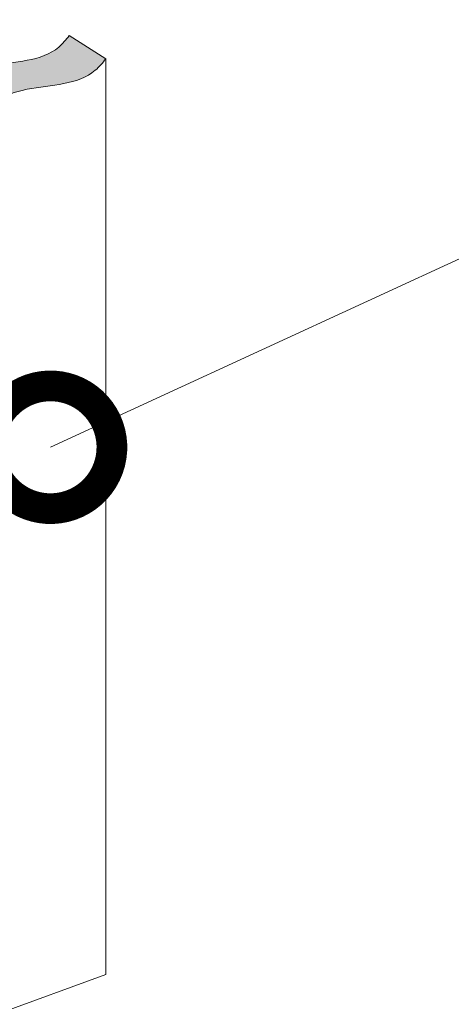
# Model space of a CAD drawing. Header units: millimetres. Extents: x 0 to 30, y 0 to 35.5.
# Tile 3 of 5: x 10.7 to 12.1, y 15.8 to 19. Entities that reach past the tile are written whole.
import ezdxf

# ---------------------------------------------------------------- set-up
doc = ezdxf.new("R2010")
doc.units = ezdxf.units.MM
doc.linetypes.add('DASHED2', pattern=[9.524999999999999, 6.35, -3.175])
for name, color, linetype, lineweight in [('CONSTRUPANEL', 170, 'Continuous', 20), ('hatch', 252, 'Continuous', 0), ('TEXTO', 7, 'DASHED2', 0)]:
    doc.layers.add(name, color=color, linetype=linetype, lineweight=lineweight)
doc.styles.add('Erika', font='techl___.ttf', dxfattribs={"height": 0.25})
doc.dimstyles.new('Erika', dxfattribs={"dimtxt": 0.25, "dimasz": 0.8, "dimexe": 0.5, "dimexo": 0.5, "dimgap": 0, "dimtad": 0, "dimlfac": 0.1, "dimzin": 1, "dimdsep": 46, "dimtxsty": 'Erika', "dimblk": 'DOTSMALL', "dimcen": 2.5, "dimse1": 1, "dimse2": 1, "dimclrd": 252, "dimclre": 252, "dimclrt": 256, "dimadec": 0, "dimazin": 0, "dimtfac": 1, "dimtmove": 0, "dimatfit": 3, "dimldrblk": 'DOTSMALL', "dimfxl": 1, "dimlwd": 0, "dimlwe": 0, "dimarcsym": 0})
pattern_1 = [(0, (-393.4120299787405, -2763.710795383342), (0.05624999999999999, 0.03247595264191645), [0.0375, -0.075]), (120, (-393.4120299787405, -2763.710795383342), (-0.05624999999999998, 0.03247595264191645), [0.03749999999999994, -0.07499999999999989]), (59.99999999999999, (-393.4120299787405, -2763.710795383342), (1.249000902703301e-17, 0.0649519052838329), [-0.075, 0.0375])]

# ---------------------------------------------------------------- blocks, each defined once
blk = doc.blocks.new('_DotSmall')
at = {"color": 0, "linetype": 'ByBlock', "const_width": 0.5}
blk.add_lwpolyline([(-0.0625, 0, 1), (0.0625, 0, 1)], format="xyb", close=True, dxfattribs=at)

msp = doc.modelspace()

# ---------------------------------------------------------------- hatches: boundary and pattern name
at = {"layer": 'hatch', "linetype": 'Continuous'}
h = msp.add_hatch(dxfattribs=at)
h.set_pattern_fill('HONEY', color=256, scale=0.3)
h.set_pattern_definition(pattern_1)
edge = h.paths.add_edge_path()
edge.add_spline(control_points=[(5.152912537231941, 20.98409083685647), (5.145949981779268, 21.01114310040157), (5.125341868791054, 21.09121371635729), (5.156963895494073, 21.21618297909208), (5.204585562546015, 21.36383977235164), (5.04645122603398, 21.58719056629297), (5.103887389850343, 21.95044223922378), (5.086732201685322, 22.34672115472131), (5.292809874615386, 22.65110770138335), (5.05990256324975, 23.08822675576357), (5.11842459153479, 23.5464714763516), (5.172790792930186, 23.89184064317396), (5.187093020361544, 23.98269761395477)], knot_values=[0, 0, 0, 0, 0.08278835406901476, 0.245041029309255, 0.3812774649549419, 0.5193559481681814, 1.007405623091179, 1.41851511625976, 1.706842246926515, 1.99947423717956, 2.774673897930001, 3.051408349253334, 3.051408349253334, 3.051408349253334, 3.051408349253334], degree=3, periodic=0)
edge.add_line((5.187093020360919, 23.98269761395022), (5.069565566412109, 24.05744857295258))
edge.add_spline(control_points=[(5.069565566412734, 24.05744857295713), (5.055263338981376, 23.96659160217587), (5.000897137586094, 23.62122243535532), (4.942375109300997, 23.16297771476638), (5.175282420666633, 22.72585866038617), (4.969204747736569, 22.42147211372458), (4.986359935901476, 22.02519319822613), (4.928923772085, 21.66194152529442), (5.087058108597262, 21.43859073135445), (5.03943644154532, 21.29093393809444), (5.007814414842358, 21.16596467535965), (5.028422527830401, 21.08589405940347), (5.035385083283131, 21.05884179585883)], knot_values=[0, 0, 0, 0, 0.2767344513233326, 1.051934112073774, 1.34456610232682, 1.632893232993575, 2.044002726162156, 2.532052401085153, 2.670130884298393, 2.80636731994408, 2.96861999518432, 3.051408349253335, 3.051408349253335, 3.051408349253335, 3.051408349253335], degree=3, periodic=0)
edge.add_line((5.035385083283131, 21.05884179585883), (5.152912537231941, 20.98409083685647))
edge = h.paths.add_edge_path()
edge.add_spline(control_points=[(5.187093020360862, 23.98269761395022), (5.2444074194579, 23.98317687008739), (5.348596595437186, 23.98404808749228), (5.503473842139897, 24.14041277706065), (5.855276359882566, 24.08628896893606), (6.1431382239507, 24.32989256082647), (6.440860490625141, 24.4583615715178), (6.643575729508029, 24.46352840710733), (6.810151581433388, 24.55464546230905), (6.953190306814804, 24.61668097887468), (7.097020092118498, 24.68463688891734), (7.279965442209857, 24.68973786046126), (7.401499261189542, 24.76454175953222), (7.486574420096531, 24.81690540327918)], knot_values=[0, 0, 0, 0, 0.1649725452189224, 0.2998959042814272, 0.6170643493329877, 1.115293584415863, 1.370764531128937, 1.581038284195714, 1.706580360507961, 1.93316834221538, 2.052752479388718, 2.177980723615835, 2.470196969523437, 2.470196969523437, 2.470196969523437, 2.470196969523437], degree=3, periodic=0)
edge.add_line((7.486574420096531, 24.81690540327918), (7.367561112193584, 24.89260140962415))
edge.add_spline(control_points=[(7.367561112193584, 24.89260140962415), (7.282485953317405, 24.84023776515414), (7.160952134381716, 24.76543386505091), (6.978006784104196, 24.76033289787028), (6.83417699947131, 24.69237697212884), (6.691138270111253, 24.63034154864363), (6.524562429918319, 24.53922421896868), (6.321847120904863, 24.53405902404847), (6.024125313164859, 24.40557927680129), (5.736260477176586, 24.16204521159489), (5.384464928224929, 24.21600598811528), (5.229909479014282, 24.06024297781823), (5.126334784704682, 24.05843792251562), (5.069565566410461, 24.05744857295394)], knot_values=[0, 0, 0, 0, 0.2922162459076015, 0.4174444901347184, 0.5370286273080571, 0.763616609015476, 0.8891586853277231, 1.0994324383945, 1.354903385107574, 1.853132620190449, 2.17030106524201, 2.305224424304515, 2.468869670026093, 2.468869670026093, 2.468869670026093, 2.468869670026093], degree=3, periodic=0)
edge.add_line((5.069565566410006, 24.05744857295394), (5.187093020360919, 23.98269761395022))
edge = h.paths.add_edge_path()
edge.add_spline(control_points=[(12.63683582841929, 24.20929182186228), (12.64903016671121, 24.23782756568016), (12.69761827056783, 24.32641722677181), (12.89857679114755, 24.32213706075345), (13.08882914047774, 24.35997669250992), (13.19540477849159, 24.52259031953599), (13.38076665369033, 24.50611042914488), (13.54926125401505, 24.54142337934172), (13.71069985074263, 24.62243475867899), (13.8233559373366, 24.69108266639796), (13.94201667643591, 24.71527283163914), (13.95201304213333, 24.74261744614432)], knot_values=[0.04585456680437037, 0.04585456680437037, 0.04585456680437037, 0.04585456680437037, 0.1345598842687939, 0.3494367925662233, 0.5653843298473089, 0.7015898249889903, 0.8767295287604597, 1.067799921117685, 1.226826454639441, 1.401324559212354, 1.505118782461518, 1.505118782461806, 1.505118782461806, 1.505118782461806], degree=3, periodic=0)
edge.add_line((13.95201304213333, 24.74261744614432), (13.83299973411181, 24.81831345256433))
edge.add_spline(control_points=[(13.8329997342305, 24.81831345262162), (13.82300336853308, 24.79096883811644), (13.70434262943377, 24.76677867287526), (13.5916865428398, 24.69813076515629), (13.43024794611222, 24.61711938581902), (13.2617533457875, 24.58180643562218), (13.07639147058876, 24.59828632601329), (12.96981583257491, 24.43567269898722), (12.80847019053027, 24.4035823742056), (12.67868344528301, 24.40125451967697), (12.63683582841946, 24.39173051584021)], knot_values=[0.2207137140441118, 0.2207137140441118, 0.2207137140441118, 0.2207137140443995, 0.3245079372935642, 0.4990060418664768, 0.6580325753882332, 0.849102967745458, 1.024242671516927, 1.160448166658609, 1.376395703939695, 1.505118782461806, 1.505118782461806, 1.505118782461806, 1.505118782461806], degree=3, periodic=0)
edge.add_line((12.63683582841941, 24.39173051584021), (12.63683582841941, 24.20929182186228))
edge = h.paths.add_edge_path()
edge.add_spline(control_points=[(19.80977240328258, 10.69774250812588), (19.82805027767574, 10.70835289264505), (19.90627623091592, 10.75376339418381), (20.12217694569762, 10.7435743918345), (20.36070394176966, 10.81300604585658), (20.55700073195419, 10.93840175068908), (20.71740048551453, 10.94326573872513), (20.81212121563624, 10.98631163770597), (20.84629096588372, 11.02052450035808)], knot_values=[0, 0, 0, 0, 0.0628223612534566, 0.2688681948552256, 0.6204817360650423, 0.8008058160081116, 0.9494490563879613, 1.09478071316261, 1.09478071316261, 1.09478071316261, 1.09478071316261], degree=3, periodic=0)
edge.add_line((20.84629096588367, 11.02052450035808), (20.68651339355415, 11.12214779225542))
edge.add_spline(control_points=[(20.68651339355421, 11.12214779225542), (20.65234364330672, 11.08793492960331), (20.55762291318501, 11.04488903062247), (20.39722315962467, 11.04002504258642), (20.20092636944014, 10.91462933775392), (19.9623993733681, 10.84519768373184), (19.7464986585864, 10.85538668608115), (19.66827270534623, 10.80997618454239), (19.64999483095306, 10.79936580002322)], knot_values=[0, 0, 0, 0, 0.1453316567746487, 0.2939748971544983, 0.4742989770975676, 0.8259125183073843, 1.031958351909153, 1.09478071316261, 1.09478071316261, 1.09478071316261, 1.09478071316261], degree=3, periodic=0)
edge.add_line((19.64999483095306, 10.79936580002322), (19.80977240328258, 10.69774250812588))
edge = h.paths.add_edge_path()
edge.add_spline(control_points=[(19.65466585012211, 23.2799068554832), (19.65643563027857, 23.29185405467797), (19.66018411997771, 23.34054953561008), (19.6394768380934, 23.39423907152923), (19.63478981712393, 23.4361565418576), (19.63436996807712, 23.44139410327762)], knot_values=[0.06208313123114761, 0.06208313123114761, 0.06208313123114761, 0.06208313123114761, 0.09843315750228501, 0.2103491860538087, 0.2263242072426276, 0.2263242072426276, 0.2263242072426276, 0.2263242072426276], degree=3, periodic=0)
edge.add_line((19.63436996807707, 23.44139410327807), (18.88223655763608, 23.00714967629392))
edge.add_line((18.88223655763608, 23.00714967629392), (18.88223655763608, 22.8339445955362))
edge.add_line((18.88223655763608, 22.8339445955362), (19.65466585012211, 23.2799068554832))
h = msp.add_hatch(dxfattribs=at)
h.set_pattern_fill('HONEY', color=256, scale=0.3)
h.set_pattern_definition(pattern_1)
edge = h.paths.add_edge_path()
edge.add_spline(control_points=[(16.74668400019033, 17.77670802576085), (16.74902116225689, 17.82117367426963), (16.75251196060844, 17.88758781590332), (16.70171072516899, 18.06675864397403), (16.75152537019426, 18.22291008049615), (16.7134498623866, 18.38673216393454), (16.75043220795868, 18.41736156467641), (16.74111326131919, 18.79843678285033), (16.75805019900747, 19.21516164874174), (16.74597921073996, 19.6738545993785), (16.76089055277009, 19.77704632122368), (16.76607167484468, 19.81290150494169)], knot_values=[0, 0, 0, 0, 0.1324510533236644, 0.1978296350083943, 0.5517485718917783, 0.6133938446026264, 0.6592805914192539, 0.6745598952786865, 1.73247042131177, 1.936357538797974, 2.044922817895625, 2.044922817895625, 2.044922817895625, 2.044922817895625], degree=3, periodic=0)
edge.add_line((16.76607167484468, 19.81290150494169), (16.61607167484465, 19.8995040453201))
edge.add_spline(control_points=[(16.61607167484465, 19.8995040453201), (16.61089055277, 19.86364886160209), (16.59597921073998, 19.76045713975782), (16.60805019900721, 19.30176418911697), (16.59111326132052, 18.88503932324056), (16.60043220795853, 18.50396410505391), (16.56344986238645, 18.4733347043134), (16.60152537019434, 18.3095126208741), (16.55171072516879, 18.15336118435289), (16.60251196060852, 17.97419035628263), (16.59902116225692, 17.90777621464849), (16.59668400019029, 17.86331056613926)], knot_values=[0, 0, 0, 0, 0.1085652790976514, 0.3124523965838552, 1.370362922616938, 1.385642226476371, 1.431528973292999, 1.493174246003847, 1.847093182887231, 1.912471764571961, 2.044922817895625, 2.044922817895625, 2.044922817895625, 2.044922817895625], degree=3, periodic=0)
edge.add_line((16.59668400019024, 17.86331056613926), (16.74668400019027, 17.77670802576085))
edge = h.paths.add_edge_path()
edge.add_spline(control_points=[(18.41004149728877, 17.87798556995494), (18.39848240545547, 17.92423271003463), (18.41607319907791, 18.01669918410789), (18.42830820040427, 18.15683524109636), (18.40175096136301, 18.3895043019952), (18.34773574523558, 18.61817487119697), (18.41997880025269, 18.83257991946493), (18.43283333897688, 18.9583006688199), (18.41911619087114, 19.11232318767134), (18.38884961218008, 19.27611292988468), (18.41790907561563, 19.49433336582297), (18.4500584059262, 19.69119106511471), (18.40753692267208, 19.83463715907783), (18.41417789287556, 19.88511068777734), (18.41607167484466, 19.8995040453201)], knot_values=[0, 0, 0, 0, 0.1450604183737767, 0.2686884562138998, 0.4245459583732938, 0.8472972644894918, 0.9375142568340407, 1.098374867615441, 1.222002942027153, 1.40125522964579, 1.593694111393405, 1.879417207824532, 1.987966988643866, 2.031270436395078, 2.031270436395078, 2.031270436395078, 2.031270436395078], degree=3, periodic=0)
edge.add_line((18.41607167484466, 19.8995040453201), (18.26607167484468, 19.81290150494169))
edge.add_spline(control_points=[(18.26607167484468, 19.81290150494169), (18.26417789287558, 19.79850814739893), (18.2575369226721, 19.74803461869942), (18.30005840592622, 19.6045885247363), (18.26790907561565, 19.40773082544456), (18.2388496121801, 19.18951038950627), (18.26911619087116, 19.02572064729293), (18.2828333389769, 18.87169812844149), (18.26997880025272, 18.74597737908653), (18.1977357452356, 18.53157233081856), (18.25175096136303, 18.30290176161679), (18.2783082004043, 18.07023270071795), (18.26607319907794, 17.93009664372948), (18.24848240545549, 17.83763016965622), (18.2600414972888, 17.79138302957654)], knot_values=[0, 0, 0, 0, 0.04330344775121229, 0.1518532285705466, 0.4375763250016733, 0.6300152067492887, 0.809267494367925, 0.9328955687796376, 1.093756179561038, 1.183973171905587, 1.606724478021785, 1.762581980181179, 1.886210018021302, 2.031270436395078, 2.031270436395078, 2.031270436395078, 2.031270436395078], degree=3, periodic=0)
edge.add_line((18.2600414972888, 17.79138302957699), (18.41004149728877, 17.8779855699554))
edge = h.paths.add_edge_path()
edge.add_spline(control_points=[(16.16607167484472, 17.4386431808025), (16.21274735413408, 17.43426316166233), (16.27006974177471, 17.42888406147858), (16.35574715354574, 17.3028410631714), (16.59648674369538, 17.26484810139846), (16.88049212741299, 17.21122755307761), (17.14674568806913, 17.0174521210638), (17.49984766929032, 16.99974372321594), (17.83885804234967, 16.99223243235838), (18.13175985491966, 17.09067329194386), (18.32122624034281, 17.1812976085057), (18.50885775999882, 17.22903543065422), (18.6338482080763, 17.38504978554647), (18.77989245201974, 17.41875441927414), (18.8660716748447, 17.4386431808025)], knot_values=[0, 0, 0, 0, 0.128164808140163, 0.157399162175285, 0.4460418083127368, 0.7793358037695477, 1.042762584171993, 1.39848185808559, 1.809700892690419, 2.055869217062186, 2.313983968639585, 2.444001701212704, 2.622791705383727, 2.880170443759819, 2.880170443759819, 2.880170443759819, 2.880170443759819], degree=3, periodic=0)
edge.add_line((18.8660716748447, 17.43864318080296), (18.8660716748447, 17.61469642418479))
edge.add_spline(control_points=[(18.8660716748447, 17.61469642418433), (18.77989245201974, 17.59480766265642), (18.63384820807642, 17.56110302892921), (18.50885775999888, 17.40508867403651), (18.32122624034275, 17.35735085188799), (18.13175985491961, 17.26672653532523), (17.83885804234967, 17.16828567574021), (17.49984766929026, 17.17579696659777), (17.14674568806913, 17.19350536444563), (16.88049212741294, 17.38728079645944), (16.59648674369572, 17.44090134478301), (16.35574715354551, 17.4788943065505), (16.27006974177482, 17.60493730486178), (16.21274735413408, 17.61031640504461), (16.16607167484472, 17.61469642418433)], knot_values=[0, 0, 0, 0, 0.2573787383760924, 0.4361687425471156, 0.5661864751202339, 0.8243012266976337, 1.0704695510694, 1.481688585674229, 1.837407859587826, 2.100834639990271, 2.434128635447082, 2.722771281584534, 2.752005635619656, 2.880170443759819, 2.880170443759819, 2.880170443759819, 2.880170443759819], degree=3, periodic=0)
edge.add_line((16.16607167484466, 17.61469642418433), (16.16607167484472, 17.4386431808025))
edge = h.paths.add_edge_path()
edge.add_spline(control_points=[(8.607350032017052, 15.02251847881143), (8.620523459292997, 15.1240721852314), (8.601247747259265, 15.30156271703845), (8.481902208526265, 15.53832856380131), (8.523965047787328, 15.88047757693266), (8.592681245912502, 16.22876560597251), (8.53235083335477, 16.55086735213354), (8.619546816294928, 16.70855130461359), (8.609141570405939, 16.8687276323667), (8.497741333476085, 17.13882700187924), (8.530351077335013, 17.46251337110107), (8.619830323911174, 17.77316521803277), (8.601872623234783, 17.92493139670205), (8.591059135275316, 18.01631958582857)], knot_values=[0, 0, 0, 2.295941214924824e-13, 0.3071256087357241, 0.5158540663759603, 0.7789970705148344, 1.305124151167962, 1.599205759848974, 1.704982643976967, 1.828658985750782, 2.06297610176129, 2.577066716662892, 2.756792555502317, 3.02882577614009, 3.02882577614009, 3.02882577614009, 3.02882577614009], degree=3, periodic=0)
edge.add_line((8.591059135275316, 18.01631958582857), (8.4720458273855, 18.0920155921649))
edge.add_spline(control_points=[(8.4720458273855, 18.0920155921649), (8.482859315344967, 18.00062740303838), (8.500817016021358, 17.8488612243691), (8.411337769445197, 17.5382093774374), (8.37872802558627, 17.21452300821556), (8.490128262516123, 16.94442363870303), (8.500533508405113, 16.78424731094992), (8.413337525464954, 16.62656335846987), (8.473667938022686, 16.30446161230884), (8.404951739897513, 15.95617358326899), (8.362888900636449, 15.61402457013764), (8.48223443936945, 15.37725872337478), (8.501510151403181, 15.19976819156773), (8.488336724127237, 15.09821448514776)], knot_values=[0, 0, 0, 0, 0.2720332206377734, 0.4517590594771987, 0.9658496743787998, 1.200166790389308, 1.323843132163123, 1.429620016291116, 1.723701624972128, 2.249828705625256, 2.51297170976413, 2.721700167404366, 3.028825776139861, 3.02882577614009, 3.02882577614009, 3.02882577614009], degree=3, periodic=0)
edge.add_line((8.488336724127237, 15.09821448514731), (8.607350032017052, 15.02251847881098))
edge = h.paths.add_edge_path()
edge.add_spline(control_points=[(8.591059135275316, 18.01631958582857), (8.730163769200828, 18.0652376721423), (8.89012468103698, 18.19382498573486), (9.145325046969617, 18.15651515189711), (9.22446309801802, 18.28159901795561), (9.389413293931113, 18.25382621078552), (9.554648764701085, 18.342751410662), (9.709534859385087, 18.46466810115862), (9.877600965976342, 18.45493838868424), (10.00966683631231, 18.55861260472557), (10.18817188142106, 18.57631566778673), (10.42730117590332, 18.63423253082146), (10.63228202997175, 18.77738776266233), (10.86804843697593, 18.76929240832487), (10.92856802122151, 18.842942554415), (10.93952606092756, 18.8562780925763)], knot_values=[0, 0, 0, 0, 0.4419580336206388, 0.5705089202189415, 0.7061808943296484, 0.8076707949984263, 1.030168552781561, 1.251288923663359, 1.375948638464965, 1.507301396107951, 1.731632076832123, 1.901348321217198, 2.241588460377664, 2.471610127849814, 2.522467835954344, 2.522467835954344, 2.522467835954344, 2.522467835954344], degree=3, periodic=0)
edge.add_line((10.93952606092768, 18.8562780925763), (10.82051275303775, 18.93197409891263))
edge.add_spline(control_points=[(10.82051275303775, 18.93197409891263), (10.80955471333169, 18.91863856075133), (10.74903512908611, 18.8449884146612), (10.51326872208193, 18.85308376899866), (10.30828786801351, 18.70992853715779), (10.06915857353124, 18.65201167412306), (9.89065352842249, 18.6343086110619), (9.758587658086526, 18.53063439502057), (9.590521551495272, 18.54036410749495), (9.43563545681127, 18.41844741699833), (9.270399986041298, 18.32952221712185), (9.105449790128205, 18.35729502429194), (9.026311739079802, 18.23221115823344), (8.771111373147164, 18.26952099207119), (8.611150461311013, 18.14093367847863), (8.4720458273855, 18.0920155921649)], knot_values=[0, 0, 0, 0, 0.05085770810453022, 0.2808793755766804, 0.6211195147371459, 0.7908357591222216, 1.015166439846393, 1.146519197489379, 1.271178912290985, 1.492299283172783, 1.714797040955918, 1.816286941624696, 1.951958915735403, 2.080509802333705, 2.522467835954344, 2.522467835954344, 2.522467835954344, 2.522467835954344], degree=3, periodic=0)
edge.add_line((8.4720458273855, 18.0920155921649), (8.591059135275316, 18.01631958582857))

# ---------------------------------------------------------------- linework, layer by layer
at = {"layer": 'CONSTRUPANEL'}
for p, q in [((10.93952606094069, 18.85627809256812), (10.82051275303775, 18.93197409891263)), ((10.93952606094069, 15.87284698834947), (10.93952606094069, 18.85627809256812)), ((8.605864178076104, 15.02346352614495), (10.93952606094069, 15.87284698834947))]:
    msp.add_line(p, q, dxfattribs=at)
at = {"layer": 'CONSTRUPANEL', "linetype": 'Continuous'}
for points in [[(10.82051275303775, 18.93197409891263), (10.80955471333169, 18.91863856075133), (10.74903512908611, 18.8449884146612), (10.51326872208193, 18.85308376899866), (10.30828786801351, 18.70992853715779), (10.06915857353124, 18.65201167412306), (9.89065352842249, 18.6343086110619), (9.758587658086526, 18.53063439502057), (9.590521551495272, 18.54036410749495), (9.43563545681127, 18.41844741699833), (9.270399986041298, 18.32952221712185), (9.105449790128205, 18.35729502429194), (9.026311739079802, 18.23221115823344), (8.771111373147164, 18.26952099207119), (8.611150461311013, 18.14093367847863), (8.4720458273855, 18.0920155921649)], [(10.93952606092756, 18.8562780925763), (10.92856802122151, 18.842942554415), (10.86804843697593, 18.76929240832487), (10.63228202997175, 18.77738776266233), (10.42730117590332, 18.63423253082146), (10.18817188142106, 18.57631566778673), (10.00966683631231, 18.55861260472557), (9.877600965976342, 18.45493838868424), (9.709534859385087, 18.46466810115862), (9.554648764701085, 18.342751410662), (9.389413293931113, 18.25382621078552), (9.22446309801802, 18.28159901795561), (9.145325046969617, 18.15651515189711), (8.89012468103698, 18.19382498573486), (8.730163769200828, 18.0652376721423), (8.591059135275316, 18.01631958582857)]]:
    msp.add_open_spline(points, degree=3, knots=[0, 0, 0, 0, 0.05085770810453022, 0.2808793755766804, 0.6211195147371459, 0.7908357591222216, 1.015166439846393, 1.146519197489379, 1.271178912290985, 1.492299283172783, 1.714797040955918, 1.816286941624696, 1.951958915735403, 2.080509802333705, 2.522467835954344, 2.522467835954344, 2.522467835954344, 2.522467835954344], dxfattribs=at)

# ---------------------------------------------------------------- leaders
at = {"layer": 'TEXTO', "linetype": 'ByBlock', "lineweight": 0}
msp.add_leader([(10.75922706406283, 17.59070036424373), (12.33504991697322, 18.3183665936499), (12.85741386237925, 18.3183665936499)], dimstyle='Erika', override={"dimgap": 0, "dimtad": 0}, dxfattribs=at)

doc.saveas('drawing.dxf')
